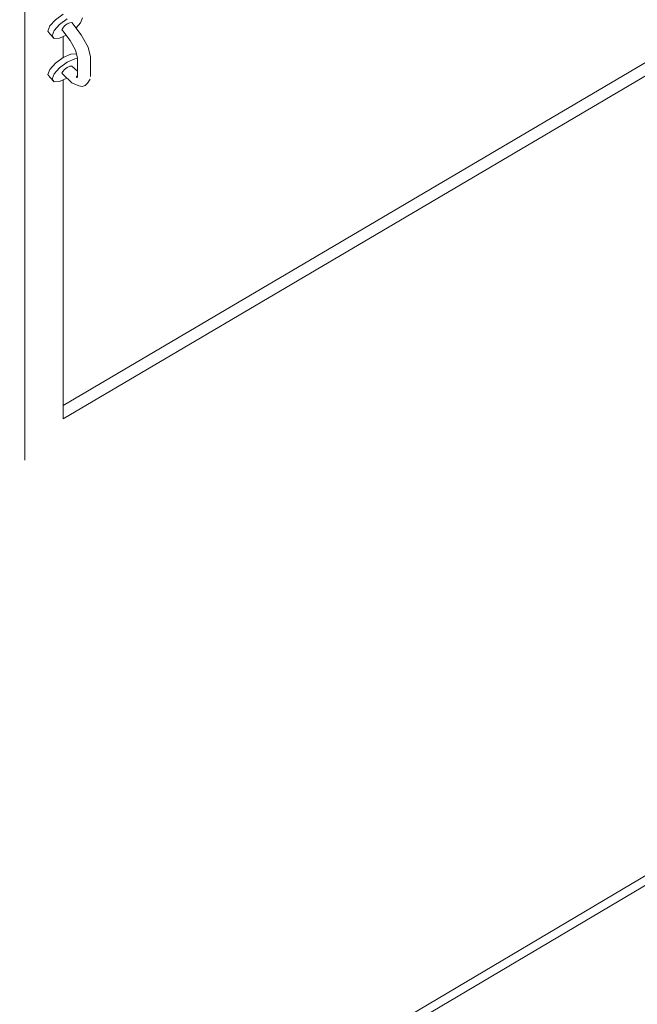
# Model space of a CAD drawing. Header units: millimetres. Extents: x -36631 to 27388, y -24993 to 6945.
# Tile 126 of 256: x -1425 to -731, y -17982 to -16875. Entities that reach past the tile are written whole.
import ezdxf

# ---------------------------------------------------------------- set-up
doc = ezdxf.new("R2010")
doc.units = ezdxf.units.MM
doc.header["$MEASUREMENT"] = 0
doc.layers.add('Nuevo_Puertas Archicad', color=7, linetype='Continuous')
doc.layers.add('Nuevo_Ventanas Archicad', color=7, linetype='Continuous')
doc.layers.add('Nuevo_Puertas Archicad_Pluma_Nº__1', color=7, linetype='Continuous', lineweight=5)
doc.layers.add('Nuevo_Ventanas Archicad_Pluma_Nº__1', color=7, linetype='Continuous', lineweight=5)
doc.layers.add('Nuevo_Puertas Archicad_Pluma_Nº__43', color=7, linetype='Continuous', lineweight=5, true_color=0xa4a4a6)

# ---------------------------------------------------------------- blocks, each defined once
blk = doc.blocks.new('Elem Sección_169_1')
at = {"layer": 'Nuevo_Ventanas Archicad_Pluma_Nº__1', "color": 7, "linetype": 'Continuous', "lineweight": 5}
for p, q in [((-526.6, -17721.3), (-4389.8, -20009.2)), ((-520.4, -17728.3), (-4383.6, -20016.2))]:
    blk.add_line(p, q, dxfattribs=at)
blk = doc.blocks.new('Elem Sección_251_1')
at = {"layer": 'Nuevo_Puertas Archicad_Pluma_Nº__1', "color": 7, "linetype": 'Continuous', "lineweight": 5}
for p, q in [((-1418.8, -17348.9), (-1418.8, -16624.4)), ((-1375.8, -16869), (-1384.4, -16875.2)), ((-1384.4, -16875.2), (-1390.7, -16882.2)), ((-1379.8, -16880.5), (-1386.1, -16887.4)), ((-1371.2, -16874.2), (-1379.8, -16880.5)), ((-1371.2, -16880), (-1374.2, -16882.2)), ((-1368.2, -16878.6), (-1371.2, -16880)), ((-1366, -16878.5), (-1368.2, -16878.6)), ((-1366, -16878.5), (-1355.5, -16892.2)), ((-1361.4, -16884.4), (-1356.3, -16878.7)), ((-1356.3, -16878.7), (-1354, -16873)), ((-1390.7, -16882.2), (-1393, -16888)), ((-1393, -16888), (-1390.7, -16891)), ((-1390.7, -16891), (-1386.1, -16896.3)), ((-1386.1, -16887.4), (-1388.4, -16893.2)), ((-1379.8, -16895.8), (-1372.6, -16892.6)), ((-1376.4, -16884.6), (-1377.2, -16886.6)), ((-1377.2, -16886.6), (-1376.4, -16887.7)), ((-1374.2, -16882.2), (-1376.4, -16884.6)), ((-1376.4, -16887.7), (-1368.1, -16898.6)), ((-1355.5, -16892.2), (-1347.9, -16906.2)), ((-1388.4, -16893.2), (-1386.1, -16896.3)), ((-1386.1, -16896.3), (-1379.8, -16895.8)), ((-1375.8, -16894.1), (-1375.8, -16917.8)), ((-1368.1, -16898.6), (-1362.1, -16909.6)), ((-1367.2, -16913.9), (-1375.8, -16917.8)), ((-1361.1, -16913.4), (-1367.2, -16913.9)), ((-1362.1, -16909.6), (-1359.9, -16918)), ((-1347.9, -16906.2), (-1345.1, -16916.8)), ((-1384.4, -16924), (-1390.7, -16931)), ((-1375.8, -16917.8), (-1384.4, -16924)), ((-1371.2, -16923), (-1379.8, -16929.3)), ((-1375.8, -17323.6), (-688, -16918.4)), ((-1362.6, -16919.1), (-1371.2, -16923)), ((-1359.9, -16918.9), (-1362.6, -16919.1)), ((-1359.9, -16940.2), (-1359.9, -16918)), ((-1345.1, -16938.9), (-1345.1, -16916.8)), ((-1390.7, -16931), (-1393, -16936.8)), ((-1393, -16936.8), (-1390.7, -16939.8)), ((-1386.1, -16936.2), (-1388.4, -16942)), ((-1379.8, -16929.3), (-1386.1, -16936.2)), ((-1376.4, -16933.4), (-1377.2, -16935.4)), ((-1377.2, -16935.4), (-1376.4, -16936.5)), ((-1374.2, -16931), (-1376.4, -16933.4)), ((-1376.4, -16936.5), (-1366, -16946.2)), ((-1371.2, -16928.8), (-1374.2, -16931)), ((-1368.2, -16927.4), (-1371.2, -16928.8)), ((-1366, -16927.3), (-1368.2, -16927.4)), ((-1366, -16927.3), (-1359.9, -16932.9)), ((-1360.6, -16932.3), (-1359.9, -16931.5)), ((-1390.7, -16939.8), (-1386.1, -16945.1)), ((-1388.4, -16942), (-1386.1, -16945.1)), ((-1386.1, -16945.1), (-1379.8, -16944.6)), ((-1379.8, -16944.6), (-1371.6, -16940.9)), ((-1375.8, -16942.8), (-1375.8, -17323.6)), ((-1366, -16946.2), (-1358.3, -16949.4)), ((-1361.3, -16940.2), (-1359.9, -16938)), ((-1351.2, -16949.2), (-1348.7, -16946.6)), ((-1348.7, -16946.6), (-1345.7, -16942)), ((-1358.3, -16949.4), (-1354.7, -16950.2)), ((-1354.7, -16950.2), (-1351.2, -16949.2)), ((-1418.8, -17370.2), (-1418.8, -17348.9))]:
    blk.add_line(p, q, dxfattribs=at)
at = {"layer": 'Nuevo_Puertas Archicad_Pluma_Nº__43', "color": 253, "linetype": 'Continuous', "lineweight": 5, "true_color": 0xa4a4a6}
blk.add_line((-696.7, -16908.6), (-1375.8, -17308.6), dxfattribs=at)

msp = doc.modelspace()

# ---------------------------------------------------------------- block references
at = {"layer": 'Nuevo_Puertas Archicad', "lineweight": 0}
msp.add_blockref('Elem Sección_251_1', (0, 0), dxfattribs=at)
at = {"layer": 'Nuevo_Ventanas Archicad', "lineweight": 0}
msp.add_blockref('Elem Sección_169_1', (0, 0), dxfattribs=at)

doc.saveas('drawing.dxf')
